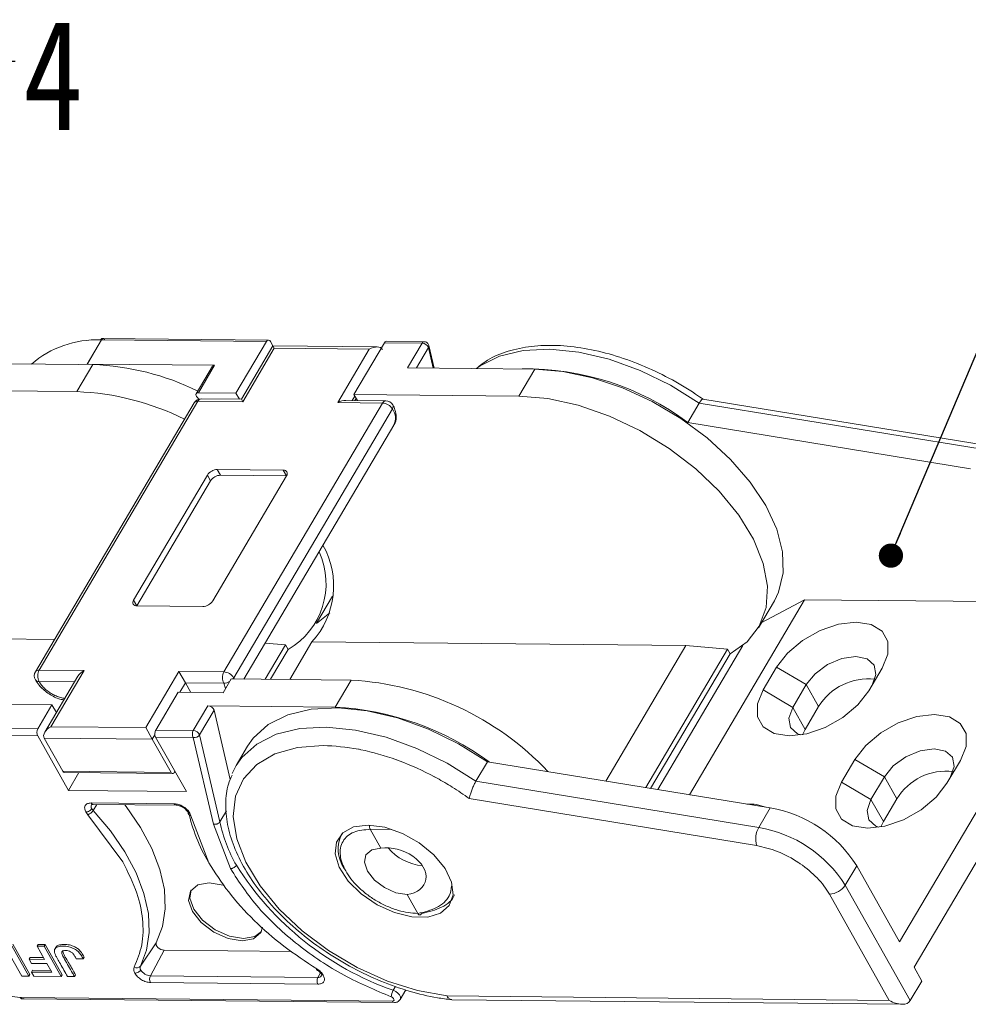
# Model space of a CAD drawing. Header units: millimetres. Extents: x 3292 to 3920, y -521 to -81.
# Tile 30 of 31: x 3796 to 3855, y -194 to -133. Entities that reach past the tile are written whole.
import ezdxf

# ---------------------------------------------------------------- set-up
doc = ezdxf.new("R2010")
doc.units = ezdxf.units.MM
doc.styles.get("Standard").update_dxf_attribs({"font": '仿宋_GB2312.ttf', "width": 0.8})
doc.dimstyles.new('副本 ISO-5', dxfattribs={"dimtxt": 3, "dimasz": 1.5, "dimexe": 1, "dimexo": 0.625, "dimgap": 0.5, "dimtad": 1, "dimtoh": 1, "dimdsep": 46, "dimtxsty": 'Standard', "dimcen": 2.5, "dimadec": 0, "dimazin": 0, "dimtfac": 1, "dimtmove": 0, "dimatfit": 3, "dimfxl": 0, "dimarcsym": 0})

msp = doc.modelspace()

# ---------------------------------------------------------------- linework, layer by layer
at = {"color": 7, "linetype": 'Continuous', "lineweight": 15}
for p, q in [((3800.096, -153.952), (3800.977, -152.46)), ((3800.105, -153.952), (3800.986, -152.46)), ((3800.973, -152.46), (3800.913, -152.46)), ((3801.037, -152.397), (3800.986, -152.46)), ((3800.986, -152.46), (3811.188, -152.562)), ((3811.313, -152.474), (3801.003, -152.372)), ((3811.188, -152.562), (3809.3, -155.758)), ((3811.587, -152.832), (3809.635, -156.136)), ((3811.436, -152.564), (3811.587, -152.832)), ((3818.043, -152.896), (3811.587, -152.832)), ((3811.67, -152.979), (3811.587, -152.832)), ((3816.6, -155.83), (3818.488, -152.634)), ((3818.488, -152.634), (3820.816, -152.657)), ((3820.94, -152.57), (3818.613, -152.547)), ((3820.816, -152.657), (3819.914, -154.184)), ((3821.558, -154.2), (3821.232, -152.804)), ((3809.718, -156.283), (3811.67, -152.979)), ((3811.67, -152.979), (3817.549, -153.038)), ((3817.549, -153.038), (3815.597, -156.342)), ((3820.468, -154.189), (3821.209, -152.935)), ((3821.209, -152.935), (3821.504, -154.2)), ((3792.563, -153.912), (3800.442, -153.99)), ((3800.442, -153.99), (3799.456, -155.66)), ((3799.528, -153.981), (3800.096, -153.952)), ((3800.105, -153.952), (3807.979, -154.03)), ((3807.84, -154.091), (3806.833, -155.796)), ((3806.972, -155.734), (3807.979, -154.03)), ((3819.914, -154.184), (3827.793, -154.262)), ((3827.793, -154.262), (3826.806, -155.932)), ((3799.456, -155.66), (3789.249, -155.558)), ((3809.3, -155.758), (3806.972, -155.734)), ((3809.513, -156.135), (3809.3, -155.758)), ((3816.499, -156.204), (3816.659, -155.934)), ((3816.6, -155.83), (3816.813, -156.207)), ((3826.806, -155.932), (3816.6, -155.83)), ((3806.713, -156.357), (3796.888, -172.986)), ((3797.118, -172.885), (3806.943, -156.256)), ((3807.001, -156.132), (3806.89, -156.007)), ((3806.943, -156.256), (3809.718, -156.283)), ((3809.635, -156.136), (3807.148, -156.111)), ((3818.373, -156.369), (3808.548, -172.998)), ((3809.718, -156.283), (3809.635, -156.136)), ((3815.597, -156.342), (3818.373, -156.369)), ((3818.578, -156.225), (3816.091, -156.2)), ((3816.662, -156.206), (3816.739, -156.076)), ((3837.262, -157.572), (3837.973, -156.369)), ((3855.478, -159.227), (3837.973, -156.369)), ((3855.798, -158.995), (3838.196, -156.121)), ((3818.981, -156.729), (3809.157, -173.358)), ((3809.789, -173.439), (3819.07, -157.73)), ((3854.767, -160.43), (3837.262, -157.572)), ((3812.228, -160.515), (3808.145, -160.475)), ((3808.145, -160.475), (3808.346, -160.83)), ((3812.228, -160.515), (3812.428, -160.871)), ((3807.529, -160.822), (3802.961, -168.555)), ((3807.73, -161.178), (3803.162, -168.91)), ((3807.73, -161.178), (3807.529, -160.822)), ((3807.86, -168.603), (3812.428, -160.871)), ((3812.428, -160.871), (3808.346, -160.83)), ((3802.961, -168.555), (3803.162, -168.91)), ((3814.286, -169.993), (3815.272, -168.323)), ((3844.488, -168.534), (3837.362, -180.595)), ((3841.636, -170.265), (3842.623, -168.595)), ((3841.815, -169.962), (3844.488, -168.534)), ((3844.488, -168.534), (3862.777, -168.716)), ((3862.777, -168.716), (3850.379, -189.699)), ((3803.162, -168.91), (3807.244, -168.951)), ((3815.116, -169.334), (3814.275, -170.011)), ((3851.268, -191.275), (3863.665, -170.292)), ((3786.651, -170.873), (3798.069, -170.986)), ((3814.001, -171.145), (3812.629, -173.468)), ((3814.001, -171.145), (3837.144, -171.375)), ((3811.102, -171.217), (3812.366, -171.328)), ((3811.111, -173.453), (3812.366, -171.328)), ((3812.528, -171.613), (3811.439, -173.456)), ((3812.366, -171.328), (3812.528, -171.613)), ((3837.144, -171.375), (3832.195, -179.752)), ((3834.662, -180.155), (3839.717, -171.6)), ((3835.406, -180.276), (3840.666, -171.374)), ((3837.144, -171.375), (3839.717, -171.6)), ((3839.717, -171.6), (3839.878, -171.885)), ((3839.878, -171.885), (3834.963, -180.204)), ((3799.894, -172.912), (3797.118, -172.885)), ((3797.84, -176.388), (3799.894, -172.912)), ((3805.772, -172.971), (3803.719, -176.446)), ((3808.548, -172.998), (3805.772, -172.971)), ((3806.173, -173.682), (3805.772, -172.971)), ((3841.932, -174.112), (3842.762, -172.707)), ((3844.589, -173.786), (3842.762, -172.707)), ((3849.294, -172.772), (3848.463, -174.177)), ((3797.111, -173.592), (3799.309, -173.614)), ((3799.517, -173.262), (3797.464, -176.737)), ((3808.497, -174.284), (3809.001, -173.432)), ((3809.001, -173.432), (3816.424, -173.505)), ((3809.157, -173.358), (3809.197, -173.434)), ((3816.424, -173.505), (3815.437, -175.175)), ((3805.833, -174.257), (3806.173, -173.682)), ((3806.502, -174.264), (3806.173, -173.682)), ((3806.173, -173.682), (3808.541, -173.705)), ((3808.541, -173.705), (3808.65, -174.025)), ((3841.932, -174.112), (3843.758, -175.191)), ((3843.758, -175.191), (3844.589, -173.786)), ((3844.589, -173.786), (3845.357, -175.148)), ((3804.329, -176.6), (3805.714, -174.256)), ((3805.714, -174.256), (3808.497, -174.284)), ((3797.91, -175.036), (3787.708, -174.934)), ((3797.91, -175.036), (3797.029, -176.527)), ((3797.91, -175.036), (3798.183, -175.52)), ((3807.558, -175.096), (3806.656, -176.623)), ((3807.049, -176.901), (3807.951, -175.374)), ((3815.437, -175.175), (3807.558, -175.096)), ((3807.951, -175.374), (3808.95, -179.652)), ((3844.527, -176.554), (3843.758, -175.191)), ((3845.357, -175.148), (3844.527, -176.554)), ((3797.029, -176.527), (3786.82, -176.426)), ((3803.719, -176.446), (3797.84, -176.388)), ((3804.12, -177.157), (3803.719, -176.446)), ((3806.656, -176.623), (3804.329, -176.6)), ((3844.527, -176.554), (3844.369, -176.882)), ((3797.025, -176.956), (3786.818, -176.854)), ((3798.93, -180.333), (3797.025, -176.956)), ((3797.425, -177.091), (3804.12, -177.157)), ((3798.584, -179.145), (3797.425, -177.091)), ((3804.12, -177.157), (3804.28, -176.886)), ((3804.12, -177.157), (3805.279, -179.212)), ((3804.325, -177.029), (3806.23, -180.406)), ((3806.652, -177.052), (3804.325, -177.029)), ((3807.905, -182.417), (3806.652, -177.052)), ((3808.303, -182.27), (3807.049, -176.901)), ((3810.02, -177.593), (3809.31, -178.796)), ((3846.774, -179.817), (3847.604, -178.411)), ((3849.431, -179.49), (3847.604, -178.411)), ((3809.062, -179.293), (3809.31, -178.796)), ((3824.865, -178.555), (3824.154, -179.758)), ((3824.865, -178.555), (3842.37, -181.413)), ((3854.136, -178.476), (3853.305, -179.882)), ((3805.279, -179.212), (3798.584, -179.145)), ((3798.685, -179.219), (3805.38, -179.286)), ((3799.582, -179.228), (3798.93, -180.333)), ((3848.6, -180.896), (3849.431, -179.49)), ((3849.431, -179.49), (3850.199, -180.852)), ((3824.154, -179.758), (3841.66, -182.616)), ((3846.774, -179.817), (3848.6, -180.896)), ((3806.23, -180.406), (3798.93, -180.333)), ((3823.741, -180.834), (3841.518, -183.736)), ((3849.369, -182.258), (3848.6, -180.896)), ((3850.199, -180.852), (3849.369, -182.258)), ((3800.337, -181.107), (3805.479, -181.158)), ((3800.355, -181.215), (3800.358, -181.21)), ((3800.688, -181.199), (3800.454, -181.571)), ((3800.46, -181.197), (3805.602, -181.248)), ((3842.37, -181.413), (3841.66, -182.616)), ((3800.136, -181.836), (3800.008, -181.664)), ((3802.297, -184.748), (3800.136, -181.836)), ((3806.445, -181.728), (3806.51, -181.9)), ((3806.51, -181.9), (3807.628, -184.801)), ((3808.303, -182.27), (3808.706, -181.587)), ((3808.955, -185.17), (3807.905, -182.417)), ((3818.271, -183.905), (3817.612, -182.736)), ((3817.612, -182.736), (3818.94, -182.739)), ((3849.369, -182.258), (3849.21, -182.587)), ((3815.86, -182.996), (3815.792, -183.111)), ((3847.722, -184.988), (3847.011, -186.191)), ((3847.722, -184.988), (3850.379, -189.699)), ((3847.011, -186.191), (3851.039, -193.331)), ((3820.551, -187.947), (3819.892, -186.779)), ((3846.026, -186.747), (3849.733, -193.318)), ((3796.472, -191.819), (3795.419, -189.951)), ((3795.481, -189.844), (3796.535, -191.712)), ((3796.991, -189.966), (3797.054, -189.86)), ((3797.425, -189.971), (3796.991, -189.966)), ((3796.991, -189.966), (3797.452, -190.783)), ((3797.054, -189.86), (3797.488, -189.864)), ((3797.425, -189.971), (3797.488, -189.864)), ((3798.479, -191.839), (3797.425, -189.971)), ((3797.488, -189.864), (3798.542, -191.732)), ((3798.151, -190.038), (3798.088, -190.144)), ((3803.38, -191.205), (3804.365, -189.758)), ((3795.129, -190.203), (3796.038, -191.814)), ((3799.842, -190.745), (3799.905, -190.639)), ((3804.845, -190.213), (3804.003, -191.796)), ((3812.741, -190.292), (3804.845, -190.213)), ((3796.563, -190.667), (3796.5, -190.773)), ((3796.645, -191.03), (3796.5, -190.773)), ((3797.452, -190.783), (3796.5, -190.773)), ((3796.563, -190.667), (3797.391, -190.675)), ((3797.596, -191.039), (3796.645, -191.03)), ((3797.9, -191.578), (3797.596, -191.039)), ((3799.408, -190.741), (3799.842, -190.745)), ((3796.038, -191.814), (3796.472, -191.819)), ((3796.472, -191.819), (3796.535, -191.712)), ((3796.641, -191.565), (3796.704, -191.459)), ((3796.786, -191.822), (3796.641, -191.565)), ((3796.641, -191.565), (3797.9, -191.578)), ((3796.704, -191.459), (3797.839, -191.47)), ((3796.786, -191.822), (3798.479, -191.839)), ((3798.479, -191.839), (3798.542, -191.732)), ((3798.869, -191.843), (3799.303, -191.847)), ((3799.303, -191.847), (3799.366, -191.74)), ((3814.369, -191.899), (3804.003, -191.796)), ((3814.369, -191.899), (3814.524, -191.606)), ((3851.75, -192.128), (3851.268, -191.275)), ((3814.371, -192.316), (3804.005, -192.213)), ((3819.18, -192.453), (3819.038, -192.694)), ((3851.039, -193.331), (3851.75, -192.128)), ((3819.461, -193.265), (3819.81, -192.675)), ((3849.733, -193.318), (3822.364, -193.046)), ((3796.003, -193.136), (3795.942, -193.135)), ((3818.983, -193.364), (3796.003, -193.136)), ((3796.125, -193.226), (3819.106, -193.454)), ((3819.482, -193.208), (3819.461, -193.265)), ((3822.661, -193.283), (3850.519, -193.56))]:
    msp.add_line(p, q, dxfattribs=at)
at = {"color": 7, "linetype": 'Continuous', "lineweight": 15, "flags": 128}
for points in [[(3837.973, -156.369), (3836.191, -155.259), (3834.315, -154.345), (3832.404, -153.656), (3830.52, -153.213), (3828.723, -153.033), (3827.071, -153.119), (3825.616, -153.469), (3824.404, -154.073), (3824.19, -154.226)], [(3827.793, -154.262), (3829.53, -154.406), (3831.358, -154.799), (3833.221, -155.429), (3835.062, -156.279), (3836.825, -157.32), (3838.457, -158.523), (3839.909, -159.85), (3841.135, -161.261), (3842.099, -162.714), (3842.772, -164.164), (3843.133, -165.566), (3843.171, -166.879), (3842.885, -168.063), (3842.623, -168.595)], [(3806.972, -155.734), (3806.919, -155.74), (3806.875, -155.756), (3806.842, -155.783), (3806.823, -155.818), (3806.819, -155.861), (3806.829, -155.909), (3806.853, -155.958), (3806.89, -156.007)], [(3826.806, -155.932), (3828.6, -156.084), (3830.489, -156.501), (3832.41, -157.17), (3834.303, -158.069), (3836.106, -159.169), (3837.761, -160.435), (3839.214, -161.825), (3840.418, -163.295), (3841.335, -164.797), (3841.934, -166.282), (3842.197, -167.703), (3842.114, -169.014), (3841.69, -170.172), (3840.936, -171.139), (3839.878, -171.885)], [(3842.762, -172.707), (3843.436, -171.839), (3844.363, -171.06), (3845.453, -170.445), (3846.599, -170.055), (3847.689, -169.927), (3848.617, -170.075), (3849.292, -170.483), (3849.647, -171.113), (3849.647, -171.901), (3849.294, -172.772)], [(3844.589, -173.786), (3845.142, -173.115), (3845.921, -172.549), (3846.808, -172.174), (3847.668, -172.048), (3848.37, -172.19), (3848.807, -172.578), (3848.913, -173.152), (3848.671, -173.826)], [(3809.157, -173.358), (3809.108, -173.427), (3809.103, -173.433)], [(3848.463, -174.177), (3847.79, -175.045), (3846.863, -175.824), (3845.773, -176.439), (3844.627, -176.829), (3843.536, -176.957), (3842.608, -176.809), (3841.934, -176.401), (3841.579, -175.771), (3841.578, -174.983), (3841.932, -174.112)], [(3810.02, -177.593), (3810.368, -177.097), (3811.297, -176.259), (3812.508, -175.656), (3813.963, -175.305), (3815.615, -175.219), (3817.412, -175.4), (3819.296, -175.842), (3821.207, -176.531), (3823.083, -177.445), (3824.865, -178.555)], [(3844.258, -176.901), (3844.059, -176.828), (3843.622, -176.44), (3843.516, -175.865), (3843.758, -175.191)], [(3847.604, -178.411), (3848.278, -177.544), (3849.204, -176.765), (3850.294, -176.15), (3851.441, -175.76), (3852.531, -175.632), (3853.459, -175.78), (3854.134, -176.188), (3854.489, -176.817), (3854.489, -177.606), (3854.136, -178.476)], [(3809.31, -178.796), (3809.657, -178.3), (3810.586, -177.462), (3811.797, -176.859), (3813.252, -176.508), (3814.905, -176.422), (3816.702, -176.602), (3818.586, -177.045), (3820.496, -177.734), (3822.372, -178.648), (3824.154, -179.758)], [(3822.364, -193.046), (3820.542, -192.716), (3818.669, -192.123), (3816.81, -191.289), (3815.032, -190.244), (3813.398, -189.024), (3811.966, -187.672), (3810.788, -186.238), (3809.904, -184.771), (3809.346, -183.325), (3809.135, -181.949), (3809.277, -180.694), (3809.768, -179.604), (3810.589, -178.717), (3811.713, -178.065), (3813.099, -177.671), (3814.697, -177.549)], [(3849.431, -179.49), (3849.983, -178.819), (3850.763, -178.254), (3851.65, -177.879), (3852.51, -177.753), (3853.212, -177.895), (3853.649, -178.282), (3853.755, -178.857), (3853.513, -179.531)], [(3805.279, -179.212), (3805.315, -179.258), (3805.357, -179.283), (3805.402, -179.283), (3805.445, -179.26), (3805.482, -179.215), (3805.509, -179.153), (3805.514, -179.137)], [(3853.305, -179.882), (3852.632, -180.75), (3851.705, -181.529), (3850.615, -182.144), (3849.469, -182.534), (3848.378, -182.662), (3847.45, -182.514), (3846.776, -182.105), (3846.421, -181.476), (3846.42, -180.688), (3846.774, -179.817)], [(3849.1, -182.606), (3848.901, -182.532), (3848.464, -182.145), (3848.358, -181.57), (3848.6, -180.896)], [(3804.365, -189.758), (3804.754, -188.758), (3804.922, -187.656), (3804.867, -186.469), (3804.59, -185.219), (3804.095, -183.929), (3803.392, -182.621), (3802.493, -181.319), (3802.414, -181.216)], [(3803.38, -191.205), (3803.765, -190.214), (3803.932, -189.12), (3803.878, -187.943), (3803.603, -186.703), (3803.112, -185.424), (3802.415, -184.126), (3801.524, -182.834), (3800.454, -181.571)], [(3817.475, -182.474), (3818.514, -182.611), (3819.603, -182.989), (3820.647, -183.575), (3821.552, -184.318), (3822.238, -185.151), (3822.644, -185.999), (3822.734, -186.789), (3822.5, -187.448), (3821.963, -187.92), (3821.17, -188.162), (3820.192, -188.152), (3819.116, -187.892), (3818.038, -187.404), (3817.052, -186.732), (3816.248, -185.936), (3815.696, -185.085), (3815.445, -184.257), (3815.518, -183.524), (3815.908, -182.952), (3816.58, -182.591), (3817.475, -182.474)], [(3819.892, -186.779), (3819.199, -186.663), (3818.488, -186.346), (3817.867, -185.877), (3817.432, -185.325), (3817.247, -184.777), (3817.342, -184.314), (3817.701, -184.008), (3818.271, -183.905)], [(3809.674, -189.637), (3808.808, -189.492), (3807.919, -189.096), (3807.143, -188.509), (3806.599, -187.82), (3806.368, -187.134), (3806.486, -186.556), (3806.935, -186.173), (3807.647, -186.044), (3808.514, -186.189), (3808.558, -186.203)], [(3806.532, -186.487), (3806.452, -186.992), (3806.683, -187.678), (3807.227, -188.367), (3808.003, -188.954), (3808.892, -189.35), (3809.758, -189.495)], [(3810.949, -188.794), (3810.835, -189.125), (3810.386, -189.508), (3809.674, -189.637)], [(3809.758, -189.495), (3810.47, -189.366), (3810.874, -189.052)], [(3804.365, -189.758), (3804.35, -189.821), (3804.363, -189.895), (3804.405, -189.973), (3804.47, -190.048), (3804.555, -190.115), (3804.651, -190.167), (3804.75, -190.201), (3804.845, -190.213)], [(3814.304, -191.369), (3814.289, -191.393), (3814.278, -191.408), (3814.272, -191.415), (3814.272, -191.414)], [(3819.038, -192.694), (3819.186, -192.766), (3819.318, -192.865), (3819.418, -192.98), (3819.475, -193.098), (3819.483, -193.206), (3819.482, -193.208)], [(3818.906, -193.098), (3818.965, -193.126), (3819.018, -193.166), (3819.057, -193.211), (3819.08, -193.258), (3819.083, -193.301), (3819.066, -193.335), (3819.032, -193.357), (3818.983, -193.364)]]:
    msp.add_lwpolyline(points, dxfattribs=at)
at = {"color": 7, "linetype": 'Continuous', "lineweight": 15}
for centre, radius, start, end in [((3800.688, -158.661), 6.206, 87.92593, 130.64194), ((3801.161, -152.587), 0.227, 123.11472, 145.90768), ((3800.984, -152.735), 0.275, 89.42095, 91.35613), ((3801.108, -152.489), 0.116, 94.80583, 127.58819), ((3811.311, -152.61), 0.132, 20.21356, 158.63089), ((3818.626, -152.698), 0.152, 95.12048, 155.04518), ((3820.954, -152.722), 0.152, 95.16705, 155.04112), ((3820.802, -153.094), 0.437, 21.31055, 88.20635), ((3821.062, -152.841), 0.174, 327.29776, 12.30718), ((3800.102, -154.226), 0.275, 89.42095, 91.35613), ((3799.839, -170.139), 16.16, 63.94608, 87.85959), ((3807.961, -154.177), 0.148, 82.84427, 144.70047), ((3827.277, -170.929), 16.676, 53.21819, 90.91074), ((3798.83, -171.922), 16.274, 63.40945, 87.79689), ((3807.143, -156.611), 0.5, 89.43029, 149.42491), ((3806.915, -156.506), 0.251, 83.81002, 143.73472), ((3807.171, -156.362), 0.251, 95.12048, 155.04518), ((3818.601, -156.475), 0.251, 95.12048, 155.04518), ((3818.33, -157.136), 0.768, 32.03308, 86.82212), ((3818.573, -156.725), 0.5, 29.4276, 89.43029), ((3818.778, -156.58), 0.251, 323.80226, 23.7328), ((3818.181, -157.305), 0.986, 334.44093, 35.72645), ((3808.173, -161.243), 0.769, 92.03727, 146.81793), ((3812.26, -160.731), 0.218, 320.21102, 98.64418), ((3808.373, -161.598), 0.769, 92.03727, 146.81793), ((3810.175, -167.545), 4.699, 300.04321, 24.86127), ((3810.185, -167.674), 5.158, 317.71332, 29.26322), ((3803.129, -168.694), 0.218, 140.21102, 278.64418), ((3807.216, -168.183), 0.769, 272.03727, 326.81793), ((3797.318, -173.24), 0.5, 149.42491, 209.4276), ((3797.091, -173.135), 0.251, 83.81002, 143.73472), ((3797.796, -173.245), 0.768, 152.03308, 206.82212), ((3797.083, -173.354), 0.24, 213.47372, 276.68959), ((3809.227, -173.359), 0.768, 152.03308, 206.82212), ((3808.52, -172.972), 0.733, 271.59008, 301.3961), ((3808.505, -173.766), 0.768, 32.03308, 86.82212), ((3815.416, -191.623), 18.145, 43.34929, 86.81792), ((3848.43, -177.039), 3.609, 83.41258, 148.38622), ((3807.545, -175.533), 0.437, 21.31055, 88.20635), ((3814.504, -192.857), 17.707, 53.77963, 86.97753), ((3797.44, -176.746), 0.466, 152.03308, 206.82212), ((3804.74, -176.818), 0.466, 152.03308, 206.82212), ((3807.068, -176.841), 0.466, 152.03308, 206.82212), ((3806.643, -177.059), 0.437, 21.31055, 88.20635), ((3806.739, -176.681), 0.38, 256.83665, 324.7558), ((3798.696, -179.098), 0.122, 202.65604, 264.88698), ((3853.272, -182.744), 3.609, 83.41258, 148.38622), ((3800.561, -181.325), 0.234, 152.12665, 216.81812), ((3800.472, -181.051), 0.146, 202.38295, 265.16006), ((3800.868, -181.181), 0.57, 209.89482, 223.28372), ((3805.615, -181.102), 0.147, 202.47414, 264.24575), ((3841.043, -184.091), 2.918, 68.9457, 92.51271), ((3841.014, -189.236), 7.94, 32.346, 80.16294), ((3799.878, -181.205), 0.682, 292.22104, 327.543), ((3806.549, -181.682), 0.221, 203.05019, 259.99463), ((3816.527, -179.422), 10.407, 192.24755, 210.969), ((3816.999, -180.494), 8.876, 191.54273, 210.20205), ((3842.972, -183.35), 1.504, 150.7609, 194.83929), ((3840.303, -190.439), 7.94, 32.346, 80.16294), ((3817.683, -183.966), 2.059, 152.16437, 215.39553), ((3821.156, -181.813), 3.202, 220.28714, 264.41742), ((3825.227, -174.964), 18.78, 212.1561, 250.75608), ((3845.982, -185.518), 1.23, 272.03727, 326.81793), ((3797.234, -176.287), 16.898, 238.27736, 265.61375), ((3803.16, -191.018), 0.289, 235.82635, 319.72483), ((3803.613, -191.3), 0.251, 157.63609, 214.65245), ((3804.044, -191.044), 0.753, 212.03305, 266.82212), ((3804.424, -192.002), 0.469, 153.89424, 206.69336), ((3814.398, -191.663), 0.238, 262.81973, 327.5993), ((3814.79, -192.105), 0.469, 153.89424, 206.69336), ((3819.892, -193.195), 0.99, 149.61904, 174.37065), ((3796.14, -193.077), 0.15, 203.26845, 264.28902), ((3819.122, -193.303), 0.152, 203.80769, 263.72424)]:
    msp.add_arc(centre, radius, start, end, dxfattribs=at)
for centre, major_axis, ratio, start_param, end_param in [((3817.749, -153.393), (-0.616, -0.347), 0.577382, 3.141593, 4.712389), ((3815.797, -156.697), (-0.616, -0.347), 0.577382, 3.927072, 4.712389), ((3800.094, -173.268), (-0.616, -0.347), 0.577382, 4.712389, 5.497706), ((3798.041, -176.743), (-0.616, -0.347), 0.577382, 4.712389, 6.283185), ((3819.081, -185.342), (1.936, -0.657), 0.673766, 5.357573, 8.499166), ((3850.065, -192.756), (0.974, -0.575), 0.577335, 4.712348, 6.283145)]:
    msp.add_ellipse(centre, major_axis=major_axis, ratio=ratio, start_param=start_param, end_param=end_param, dxfattribs=at)
for points, knots in [([(3800.913, -152.46), (3800.931, -152.436), (3800.967, -152.388), (3801.024, -152.365), (3801.054, -152.378), (3801.062, -152.381)], [0, 0, 0, 0, 0.430361, 0.860723, 1, 1, 1, 1]), ([(3801.037, -152.397), (3801.048, -152.388), (3801.067, -152.373), (3801.098, -152.371), (3801.127, -152.382), (3801.153, -152.414), (3801.164, -152.446), (3801.169, -152.462)], [0, 0, 0, 0, 0.201, 0.349357, 0.590688, 0.80114, 1, 1, 1, 1]), ([(3821.229, -152.804), (3821.222, -152.777), (3821.205, -152.714), (3821.135, -152.635), (3821.041, -152.58), (3820.972, -152.574), (3820.94, -152.571)], [0, 0, 0, 0, 0.205745, 0.490027, 0.759199, 1, 1, 1, 1]), ([(3838.209, -156.133), (3838.057, -156.025), (3837.387, -155.547), (3836.11, -154.799), (3834.378, -153.979), (3832.61, -153.357), (3830.857, -152.948), (3829.161, -152.767), (3827.562, -152.82), (3826.116, -153.128), (3824.965, -153.589), (3824.411, -154.045), (3824.192, -154.226)], [0, 0, 0, 0, 0.032467, 0.143474, 0.25461, 0.365876, 0.477404, 0.589316, 0.701679, 0.81435, 0.926464, 1, 1, 1, 1]), ([(3819.061, -157.727), (3819.072, -157.714), (3819.187, -157.586), (3819.233, -157.234), (3819.181, -156.823), (3819.058, -156.578), (3819.009, -156.479)], [0, 0, 0, 0, 0.037812, 0.403415, 0.761152, 1, 1, 1, 1]), ([(3837.973, -156.369), (3838.007, -156.315), (3838.076, -156.206), (3838.155, -156.126), (3838.183, -156.128), (3838.195, -156.129)], [0, 0, 0, 0, 0.365319, 0.730285, 1, 1, 1, 1]), ([(3796.883, -173.486), (3796.953, -173.596), (3797.147, -173.897), (3797.636, -174.321), (3798.199, -174.647), (3798.541, -174.711), (3798.649, -174.731)], [0, 0, 0, 0, 0.187855, 0.517251, 0.847779, 1, 1, 1, 1]), ([(3798.707, -174.634), (3798.62, -174.624), (3798.445, -174.604), (3798.164, -174.493), (3797.982, -174.401), (3797.891, -174.347), (3797.879, -174.34), (3797.706, -174.236), (3797.471, -174.053), (3797.294, -173.855), (3797.217, -173.756), (3797.169, -173.689), (3797.131, -173.626), (3797.111, -173.592)], [0, 0, 0, 0, 0.143531, 0.290073, 0.436873, 0.437509, 0.442594, 0.456793, 0.729045, 0.864377, 0.871149, 0.931871, 1, 1, 1, 1]), ([(3814.697, -177.549), (3815.41, -177.591), (3816.125, -177.634), (3816.892, -177.783), (3816.945, -177.793), (3817.717, -177.949), (3818.505, -178.173), (3819.299, -178.462), (3820.091, -178.755), (3820.884, -179.115), (3821.649, -179.524), (3822.021, -179.725), (3822.751, -180.147), (3823.394, -180.593), (3823.741, -180.834)], [0, 0, 0, 0, 0.246324, 0.246972, 0.251577, 0.263925, 0.499775, 0.501858, 0.518161, 0.753231, 0.755268, 0.771134, 0.876615, 1, 1, 1, 1]), ([(3809.064, -179.377), (3808.98, -179.56), (3808.732, -180.102), (3808.628, -181.142), (3808.735, -182.441), (3809.141, -183.811), (3809.823, -185.211), (3810.769, -186.605), (3811.949, -187.95), (3813.328, -189.209), (3814.867, -190.349), (3816.526, -191.342), (3818.261, -192.163), (3820.026, -192.783), (3821.497, -193.141), (3822.347, -193.24), (3822.634, -193.273)], [0, 0, 0, 0, 0.037097, 0.110235, 0.184485, 0.260505, 0.337872, 0.415821, 0.493776, 0.571593, 0.649287, 0.726926, 0.804593, 0.882351, 0.960291, 1, 1, 1, 1]), ([(3824.154, -179.758), (3824.118, -179.824), (3824.045, -179.954), (3823.938, -180.195), (3823.845, -180.442), (3823.777, -180.662), (3823.75, -180.783), (3823.741, -180.832), (3823.741, -180.834)], [0, 0, 0, 0, 0.197057, 0.393923, 0.596078, 0.810749, 0.994723, 1, 1, 1, 1]), ([(3800.008, -181.664), (3799.976, -181.59), (3799.912, -181.442), (3799.957, -181.257), (3800.097, -181.129), (3800.257, -181.114), (3800.337, -181.107)], [0, 0, 0, 0, 0.250177, 0.500521, 0.750628, 1, 1, 1, 1]), ([(3800.008, -181.664), (3800.044, -181.661), (3800.119, -181.654), (3800.232, -181.601), (3800.321, -181.534), (3800.357, -181.487), (3800.374, -181.465)], [0, 0, 0, 0, 0.270897, 0.562244, 0.789076, 1, 1, 1, 1]), ([(3800.359, -181.211), (3800.359, -181.212), (3800.356, -181.214), (3800.392, -181.198), (3800.434, -181.197), (3800.46, -181.197)], [0, 0, 0, 0, 0.206366, 0.51494, 1, 1, 1, 1]), ([(3805.479, -181.158), (3805.568, -181.167), (3805.743, -181.185), (3805.987, -181.295), (3806.168, -181.416), (3806.326, -181.553), (3806.4, -181.662), (3806.445, -181.728)], [0, 0, 0, 0, 0.249471, 0.485923, 0.631324, 0.776361, 1, 1, 1, 1]), ([(3805.599, -181.248), (3805.638, -181.25), (3805.717, -181.255), (3805.842, -181.291), (3805.966, -181.345), (3806.081, -181.415), (3806.182, -181.498), (3806.262, -181.588), (3806.321, -181.681), (3806.337, -181.739), (3806.345, -181.769)], [0, 0, 0, 0, 0.1272889, 0.2539041, 0.3798551, 0.505152, 0.6298047, 0.7538234, 0.8772184, 1, 1, 1, 1]), ([(3808.303, -182.27), (3808.287, -182.292), (3808.254, -182.338), (3808.18, -182.384), (3808.107, -182.412), (3808.042, -182.426), (3807.972, -182.43), (3807.928, -182.422), (3807.905, -182.417)], [0, 0, 0, 0, 0.197231, 0.429158, 0.558746, 0.697086, 0.844173, 1, 1, 1, 1]), ([(3820.551, -187.947), (3820.154, -187.908), (3819.543, -187.849), (3818.662, -187.516), (3817.993, -187.174), (3817.37, -186.752), (3816.669, -186.143), (3816.019, -185.311), (3815.733, -184.484), (3815.751, -183.881), (3815.903, -183.468), (3816.191, -183.135), (3816.704, -182.816), (3817.254, -182.768), (3817.612, -182.736)], [0, 0, 0, 0, 0.120094, 0.184653, 0.250509, 0.316292, 0.380636, 0.5, 0.619364, 0.683708, 0.749491, 0.815347, 0.879906, 1, 1, 1, 1]), ([(3817.612, -182.736), (3817.599, -182.711), (3817.578, -182.669), (3817.56, -182.593), (3817.553, -182.535), (3817.554, -182.499), (3817.554, -182.487)], [0, 0, 0, 0, 0.357437, 0.596681, 0.874936, 1, 1, 1, 1]), ([(3841.518, -183.736), (3841.947, -183.836), (3842.831, -184.042), (3843.722, -184.527), (3844.148, -184.812), (3844.177, -184.831), (3844.59, -185.113), (3845.146, -185.584), (3845.573, -186.082), (3845.761, -186.333), (3845.88, -186.501), (3845.975, -186.662), (3846.026, -186.747)], [0, 0, 0, 0, 0.2421182, 0.4993814, 0.5000438, 0.5047453, 0.5173469, 0.7569096, 0.8783771, 0.8845373, 0.9389711, 1, 1, 1, 1]), ([(3802.998, -191.257), (3803.183, -190.813), (3803.558, -189.912), (3803.574, -188.346), (3803.223, -186.611), (3802.622, -185.401), (3802.297, -184.748)], [0, 0, 0, 0, 0.244254, 0.496621, 0.728157, 1, 1, 1, 1]), ([(3807.628, -184.801), (3808.009, -185.409), (3808.773, -186.627), (3810.376, -188.377), (3812.217, -190.001), (3813.612, -190.915), (3814.304, -191.369)], [0, 0, 0, 0, 0.252852, 0.506156, 0.754853, 1, 1, 1, 1]), ([(3808.955, -185.17), (3808.992, -185.166), (3809.07, -185.159), (3809.187, -185.102), (3809.278, -185.031), (3809.312, -184.982), (3809.328, -184.959)], [0, 0, 0, 0, 0.270259, 0.562427, 0.789735, 1, 1, 1, 1]), ([(3818.906, -193.098), (3817.924, -192.686), (3815.905, -191.841), (3813.069, -189.923), (3810.579, -187.646), (3809.493, -185.991), (3808.955, -185.17)], [0, 0, 0, 0, 0.237855, 0.488911, 0.746343, 1, 1, 1, 1]), ([(3822.649, -186.244), (3822.615, -186.453), (3822.527, -186.999), (3821.785, -187.654), (3820.959, -187.85), (3820.551, -187.947)], [0, 0, 0, 0, 0.2383919, 0.6232628, 1, 1, 1, 1]), ([(3822.832, -186.789), (3822.831, -186.792), (3822.698, -187.118), (3822.086, -187.632), (3821.229, -187.841), (3820.801, -187.946)], [0, 0, 0, 0, 0.0049582, 0.5027827, 1, 1, 1, 1]), ([(3820.773, -187.95), (3820.766, -187.962), (3820.749, -187.993), (3820.717, -188.024), (3820.681, -188.039), (3820.641, -188.037), (3820.595, -188.013), (3820.566, -187.969), (3820.551, -187.947)], [0, 0, 0, 0, 0.117799, 0.292406, 0.452272, 0.572429, 0.783057, 1, 1, 1, 1]), ([(3799.842, -190.745), (3799.804, -190.674), (3799.726, -190.529), (3799.574, -190.332), (3799.381, -190.175), (3799.147, -190.057), (3798.832, -189.964), (3798.502, -189.95), (3798.239, -190.004), (3798.096, -190.107), (3798.044, -190.248), (3798.075, -190.413), (3798.157, -190.584), (3798.281, -190.797), (3798.515, -191.217), (3798.722, -191.583), (3798.869, -191.843)], [0, 0, 0, 0, 0.060966, 0.122555, 0.166943, 0.211374, 0.27887, 0.373201, 0.446631, 0.499185, 0.54401, 0.599254, 0.643956, 0.689261, 0.779896, 1, 1, 1, 1]), ([(3798.158, -190.042), (3798.179, -190.01), (3798.236, -189.926), (3798.468, -189.853), (3798.788, -189.844), (3799.126, -189.919), (3799.382, -190.031), (3799.59, -190.18), (3799.77, -190.388), (3799.856, -190.546), (3799.905, -190.639)], [0, 0, 0, 0, 0.078606, 0.2069388, 0.4061748, 0.5468783, 0.6491422, 0.7363127, 0.84596, 1, 1, 1, 1]), ([(3799.303, -191.847), (3799.263, -191.775), (3799.059, -191.416), (3798.821, -190.977), (3798.578, -190.573), (3798.521, -190.431), (3798.512, -190.348), (3798.547, -190.289), (3798.631, -190.247), (3798.759, -190.235), (3798.914, -190.248), (3799.014, -190.291), (3799.064, -190.313)], [0, 0, 0, 0, 0.10516, 0.525798, 0.642954, 0.69438, 0.736747, 0.770674, 0.814759, 0.886948, 0.943322, 1, 1, 1, 1]), ([(3798.59, -190.223), (3798.589, -190.224), (3798.576, -190.241), (3798.581, -190.307), (3798.677, -190.573), (3798.998, -191.065), (3799.238, -191.505), (3799.366, -191.74)], [0, 0, 0, 0, 0.003933, 0.049021, 0.135844, 0.537241, 1, 1, 1, 1]), ([(3799.064, -190.313), (3799.086, -190.326), (3799.142, -190.357), (3799.233, -190.444), (3799.319, -190.576), (3799.376, -190.682), (3799.408, -190.741)], [0, 0, 0, 0, 0.120772, 0.299416, 0.603738, 1, 1, 1, 1]), ([(3803.039, -191.643), (3803.007, -191.57), (3802.941, -191.426), (3802.979, -191.313), (3802.998, -191.257)], [0, 0, 0, 0, 0.502524, 1, 1, 1, 1]), ([(3803.039, -191.643), (3803.075, -191.639), (3803.15, -191.633), (3803.264, -191.58), (3803.353, -191.513), (3803.389, -191.466), (3803.406, -191.443)], [0, 0, 0, 0, 0.270872, 0.562222, 0.789066, 1, 1, 1, 1]), ([(3804.005, -192.213), (3803.916, -192.204), (3803.736, -192.185), (3803.446, -192.053), (3803.239, -191.894), (3803.108, -191.753), (3803.062, -191.679), (3803.039, -191.643)], [0, 0, 0, 0, 0.249007, 0.500519, 0.750159, 0.87592, 1, 1, 1, 1]), ([(3814.272, -191.414), (3814.326, -191.448), (3814.431, -191.515), (3814.537, -191.614), (3814.601, -191.697), (3814.609, -191.735), (3814.612, -191.754)], [0, 0, 0, 0, 0.270141, 0.523627, 0.765192, 1, 1, 1, 1]), ([(3814.7, -191.759), (3814.731, -191.829), (3814.78, -191.939), (3814.773, -192.069), (3814.74, -192.158), (3814.678, -192.23), (3814.567, -192.299), (3814.448, -192.309), (3814.371, -192.316)], [0, 0, 0, 0, 0.239443, 0.369505, 0.5, 0.630063, 0.760557, 1, 1, 1, 1]), ([(3822.662, -193.273), (3822.629, -193.273), (3822.547, -193.272), (3822.447, -193.183), (3822.387, -193.092), (3822.366, -193.05), (3822.364, -193.046)], [0, 0, 0, 0, 0.286565, 0.715392, 0.974062, 1, 1, 1, 1]), ([(3795.942, -193.135), (3795.961, -193.154), (3795.999, -193.193), (3796.066, -193.223), (3796.135, -193.23), (3796.175, -193.212), (3796.195, -193.202)], [0, 0, 0, 0, 0.2446945, 0.4999669, 0.74569, 1, 1, 1, 1]), ([(3795.942, -193.135), (3795.957, -193.159), (3795.981, -193.196), (3796.022, -193.219), (3796.051, -193.226), (3796.07, -193.222), (3796.076, -193.22)], [0, 0, 0, 0, 0.412463, 0.634522, 0.861308, 1, 1, 1, 1]), ([(3796.052, -193.223), (3796.052, -193.223), (3796.051, -193.223), (3796.053, -193.222), (3796.056, -193.222), (3796.059, -193.222), (3796.063, -193.222), (3796.069, -193.223), (3796.086, -193.224), (3796.099, -193.225), (3796.108, -193.226)], [0, 0, 0, 0, 0.119943, 0.250343, 0.304749, 0.354745, 0.403628, 0.455217, 0.579988, 1, 1, 1, 1]), ([(3819.106, -193.454), (3819.146, -193.452), (3819.23, -193.446), (3819.342, -193.396), (3819.434, -193.317), (3819.466, -193.244), (3819.482, -193.207)], [0, 0, 0, 0, 0.233604, 0.481005, 0.738032, 1, 1, 1, 1])]:
    msp.add_open_spline(points, degree=3, knots=knots, dxfattribs=at)
msp.add_open_spline([(3814.304, -191.369), (3814.387, -191.427), (3814.554, -191.542), (3814.651, -191.687), (3814.7, -191.759)], degree=3, dxfattribs=at)

# ---------------------------------------------------------------- texts
at = {"color": 5, "lineweight": 9, "insert": (3796.13, -132.65), "char_height": 6.825, "width": 4.26575, "attachment_point": 1}
msp.add_mtext('4', dxfattribs=at)

# ---------------------------------------------------------------- leaders
at = {"color": 5, "lineweight": 9, "annotation_type": 0, "has_hookline": 1, "hookline_direction": 0}
for points, text_width in [([(3784.127, -157.931), (3794.13, -135.209), (3795.63, -135.209)], 2.538), ([(3849.838, -165.806), (3862.801, -135.147), (3864.301, -135.147)], 2.509)]:
    msp.add_leader(points, dimstyle='副本 ISO-5', override={"dimgap": 0.5, "dimtad": 0, "dimldrblk": 'Dot'}, dxfattribs=dict(at, text_width=text_width))

doc.saveas('drawing.dxf')
